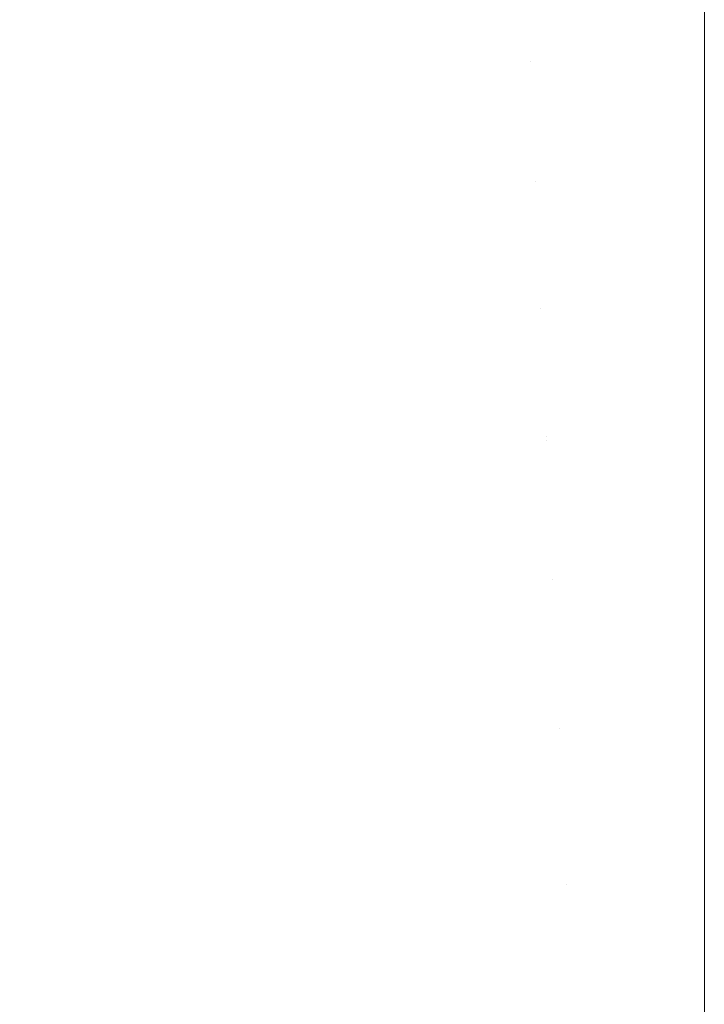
# Model space of a CAD drawing. Header units: centimetres. Extents: x -26.3 to 27.5, y 5.9 to 64.6.
# Tile 74 of 256: x -26.0005 to -25.9865, y 7.6623 to 7.6824. Entities that reach past the tile are written whole.
import ezdxf

# ---------------------------------------------------------------- set-up
doc = ezdxf.new("R2010")
doc.units = ezdxf.units.CM
doc.header["$LTSCALE"] = 2.54
doc.layers.add('Lucido design-1', color=7, linetype='Continuous')

# ---------------------------------------------------------------- blocks, each defined once
blk = doc.blocks.new('Gruppo-3-1')
at = {"color": 7, "linetype": 'Continuous', "lineweight": 9}
for points, invisible_edges in [([(-25.986537, 7.68212, -743.156811), (-25.986537, 7.684223, -743.159922), (-25.990202, 7.684143, -743.159922), (-25.990099, 7.681793, -743.156442)], 14), ([(-25.986537, 7.68212, -779.256811), (-25.986537, 7.684223, -779.259922), (-25.990202, 7.684143, -779.259922), (-25.990099, 7.681793, -779.256442)], 14), ([(-25.993654, 7.68156, -743.156442), (-25.990099, 7.681793, -743.156442), (-25.990202, 7.684143, -743.159922), (-25.993859, 7.683903, -743.159922)], 15), ([(-25.993654, 7.68156, -779.256442), (-25.990099, 7.681793, -779.256442), (-25.990202, 7.684143, -779.259922), (-25.993859, 7.683903, -779.259922)], 15), ([(-25.997196, 7.681172, -743.156442), (-25.993654, 7.68156, -743.156442), (-25.993859, 7.683903, -743.159922), (-25.997503, 7.683504, -743.159922)], 15), ([(-25.997196, 7.681172, -779.256442), (-25.993654, 7.68156, -779.256442), (-25.993859, 7.683903, -779.259922), (-25.997503, 7.683504, -779.259922)], 15), ([(-25.993831, 7.683583, -743.8689), (-25.990188, 7.683822, -743.8689), (-25.990087, 7.681514, -743.87228), (-25.99363, 7.681281, -743.87228)], 15), ([(-25.993831, 7.683583, -779.9689), (-25.990188, 7.683822, -779.9689), (-25.990087, 7.681514, -779.97228), (-25.99363, 7.681281, -779.97228)], 15), ([(-25.990087, 7.681514, -743.87228), (-25.990188, 7.683822, -743.8689), (-25.986537, 7.683902, -743.8689), (-25.986537, 7.682115, -743.871513)], 11), ([(-25.990087, 7.681514, -779.97228), (-25.990188, 7.683822, -779.9689), (-25.986537, 7.683902, -779.9689), (-25.986537, 7.682115, -779.971513)], 11), ([(-25.997461, 7.683186, -743.8689), (-25.993831, 7.683583, -743.8689), (-25.99363, 7.681281, -743.87228), (-25.997159, 7.680895, -743.87228)], 15), ([(-25.997461, 7.683186, -779.9689), (-25.993831, 7.683583, -779.9689), (-25.99363, 7.681281, -779.97228), (-25.997159, 7.680895, -779.97228)], 15), ([(-26.000717, 7.68063, -743.156442), (-25.997196, 7.681172, -743.156442), (-25.997503, 7.683504, -743.159922), (-26.001126, 7.682946, -743.159922)], 15), ([(-26.000717, 7.68063, -779.256442), (-25.997196, 7.681172, -779.256442), (-25.997503, 7.683504, -779.259922), (-26.001126, 7.682946, -779.259922)], 15), ([(-26.00107, 7.68263, -743.8689), (-25.997461, 7.683186, -743.8689), (-25.997159, 7.680895, -743.87228), (-26.000669, 7.680355, -743.87228)], 15), ([(-26.00107, 7.68263, -779.9689), (-25.997461, 7.683186, -779.9689), (-25.997159, 7.680895, -779.97228), (-26.000669, 7.680355, -779.97228)], 15), ([(-25.990099, 7.681793, -743.156442), (-25.986537, 7.681871, -743.156442), (-25.986537, 7.68212, -743.156811)], 9), ([(-25.990099, 7.681793, -779.256442), (-25.986537, 7.681871, -779.256442), (-25.986537, 7.68212, -779.256811)], 9), ([(-25.986537, 7.682115, -743.871513), (-25.986537, 7.681591, -743.87228), (-25.990087, 7.681514, -743.87228)], 10), ([(-25.986537, 7.682115, -779.971513), (-25.986537, 7.681591, -779.97228), (-25.990087, 7.681514, -779.97228)], 10), ([(-25.993437, 7.679071, -743.15306), (-25.98999, 7.679297, -743.15306), (-25.990099, 7.681793, -743.156442), (-25.993654, 7.68156, -743.156442)], 15), ([(-25.993437, 7.679071, -779.25306), (-25.98999, 7.679297, -779.25306), (-25.990099, 7.681793, -779.256442), (-25.993654, 7.68156, -779.256442)], 15), ([(-25.986537, 7.679543, -743.153291), (-25.986537, 7.681871, -743.156442), (-25.990099, 7.681793, -743.156442), (-25.98999, 7.679297, -743.15306)], 14), ([(-25.986537, 7.679543, -779.253291), (-25.986537, 7.681871, -779.256442), (-25.990099, 7.681793, -779.256442), (-25.98999, 7.679297, -779.25306)], 14), ([(-25.99687, 7.678695, -743.15306), (-25.993437, 7.679071, -743.15306), (-25.993654, 7.68156, -743.156442), (-25.997196, 7.681172, -743.156442)], 15), ([(-25.99687, 7.678695, -779.25306), (-25.993437, 7.679071, -779.25306), (-25.993654, 7.68156, -779.256442), (-25.997196, 7.681172, -779.256442)], 15), ([(-25.98998, 7.679071, -743.87556), (-25.990087, 7.681514, -743.87228), (-25.986537, 7.681591, -743.87228), (-25.986537, 7.679538, -743.875033)], 11), ([(-25.98998, 7.679071, -779.97556), (-25.990087, 7.681514, -779.97228), (-25.986537, 7.681591, -779.97228), (-25.986537, 7.679538, -779.975033)], 11), ([(-25.99363, 7.681281, -743.87228), (-25.990087, 7.681514, -743.87228), (-25.98998, 7.679071, -743.87556), (-25.993417, 7.678846, -743.87556)], 15), ([(-25.99363, 7.681281, -779.97228), (-25.990087, 7.681514, -779.97228), (-25.98998, 7.679071, -779.97556), (-25.993417, 7.678846, -779.97556)], 15), ([(-26.000283, 7.678169, -743.15306), (-25.99687, 7.678695, -743.15306), (-25.997196, 7.681172, -743.156442), (-26.000717, 7.68063, -743.156442)], 15), ([(-26.000283, 7.678169, -779.25306), (-25.99687, 7.678695, -779.25306), (-25.997196, 7.681172, -779.256442), (-26.000717, 7.68063, -779.256442)], 15), ([(-25.997159, 7.680895, -743.87228), (-25.99363, 7.681281, -743.87228), (-25.993417, 7.678846, -743.87556), (-25.99684, 7.678471, -743.87556)], 15), ([(-25.997159, 7.680895, -779.97228), (-25.99363, 7.681281, -779.97228), (-25.993417, 7.678846, -779.97556), (-25.99684, 7.678471, -779.97556)], 15), ([(-26.000669, 7.680355, -743.87228), (-25.997159, 7.680895, -743.87228), (-25.99684, 7.678471, -743.87556), (-26.000244, 7.677947, -743.87556)], 15), ([(-26.000669, 7.680355, -779.97228), (-25.997159, 7.680895, -779.97228), (-25.99684, 7.678471, -779.97556), (-26.000244, 7.677947, -779.97556)], 15), ([(-26.003671, 7.677496, -743.15306), (-26.000283, 7.678169, -743.15306), (-26.000717, 7.68063, -743.156442), (-26.004212, 7.679935, -743.156442)], 15), ([(-26.003671, 7.677496, -779.25306), (-26.000283, 7.678169, -779.25306), (-26.000717, 7.68063, -779.256442), (-26.004212, 7.679935, -779.256442)], 15), ([(-26.004151, 7.679662, -743.87228), (-26.000669, 7.680355, -743.87228), (-26.000244, 7.677947, -743.87556), (-26.003622, 7.677275, -743.87556)], 15), ([(-26.004151, 7.679662, -779.97228), (-26.000669, 7.680355, -779.97228), (-26.000244, 7.677947, -779.97556), (-26.003622, 7.677275, -779.97556)], 15), ([(-25.98999, 7.679297, -743.15306), (-25.986537, 7.679372, -743.15306), (-25.986537, 7.679543, -743.153291)], 9), ([(-25.98999, 7.679297, -779.25306), (-25.986537, 7.679372, -779.25306), (-25.986537, 7.679543, -779.253291)], 9), ([(-25.986537, 7.676814, -743.149887), (-25.986537, 7.679372, -743.15306), (-25.98999, 7.679297, -743.15306), (-25.989875, 7.676658, -743.149783)], 14), ([(-25.986537, 7.676814, -779.249887), (-25.986537, 7.679372, -779.25306), (-25.98999, 7.679297, -779.25306), (-25.989875, 7.676658, -779.249783)], 14), ([(-25.986537, 7.679538, -743.875033), (-25.986537, 7.679146, -743.87556), (-25.98998, 7.679071, -743.87556)], 10), ([(-25.986537, 7.679538, -779.975033), (-25.986537, 7.679146, -779.97556), (-25.98998, 7.679071, -779.97556)], 10), ([(-25.993206, 7.67644, -743.149783), (-25.989875, 7.676658, -743.149783), (-25.98999, 7.679297, -743.15306), (-25.993437, 7.679071, -743.15306)], 15), ([(-25.993206, 7.67644, -779.249783), (-25.989875, 7.676658, -779.249783), (-25.98999, 7.679297, -779.25306), (-25.993437, 7.679071, -779.25306)], 15), ([(-25.989868, 7.676499, -743.878734), (-25.98998, 7.679071, -743.87556), (-25.986537, 7.679146, -743.87556), (-25.986537, 7.676811, -743.878438)], 11), ([(-25.989868, 7.676499, -779.978734), (-25.98998, 7.679071, -779.97556), (-25.986537, 7.679146, -779.97556), (-25.986537, 7.676811, -779.978438)], 11), ([(-25.996525, 7.676076, -743.149783), (-25.993206, 7.67644, -743.149783), (-25.993437, 7.679071, -743.15306), (-25.99687, 7.678695, -743.15306)], 15), ([(-25.996525, 7.676076, -779.249783), (-25.993206, 7.67644, -779.249783), (-25.993437, 7.679071, -779.25306), (-25.99687, 7.678695, -779.25306)], 15), ([(-25.993417, 7.678846, -743.87556), (-25.98998, 7.679071, -743.87556), (-25.989868, 7.676499, -743.878734), (-25.993193, 7.676281, -743.878734)], 15), ([(-25.993417, 7.678846, -779.97556), (-25.98998, 7.679071, -779.97556), (-25.989868, 7.676499, -779.978734), (-25.993193, 7.676281, -779.978734)], 15), ([(-25.99684, 7.678471, -743.87556), (-25.993417, 7.678846, -743.87556), (-25.993193, 7.676281, -743.878734), (-25.996504, 7.675918, -743.878734)], 15), ([(-25.99684, 7.678471, -779.97556), (-25.993417, 7.678846, -779.97556), (-25.993193, 7.676281, -779.978734), (-25.996504, 7.675918, -779.978734)], 15), ([(-25.999825, 7.675568, -743.149783), (-25.996525, 7.676076, -743.149783), (-25.99687, 7.678695, -743.15306), (-26.000283, 7.678169, -743.15306)], 15), ([(-25.999825, 7.675568, -779.249783), (-25.996525, 7.676076, -779.249783), (-25.99687, 7.678695, -779.25306), (-26.000283, 7.678169, -779.25306)], 15), ([(-26.000244, 7.677947, -743.87556), (-25.99684, 7.678471, -743.87556), (-25.996504, 7.675918, -743.878734), (-25.999797, 7.675411, -743.878734)], 15), ([(-26.000244, 7.677947, -779.97556), (-25.99684, 7.678471, -779.97556), (-25.996504, 7.675918, -779.978734), (-25.999797, 7.675411, -779.978734)], 15), ([(-26.003099, 7.674917, -743.149783), (-25.999825, 7.675568, -743.149783), (-26.000283, 7.678169, -743.15306), (-26.003671, 7.677496, -743.15306)], 15), ([(-26.003099, 7.674917, -779.249783), (-25.999825, 7.675568, -779.249783), (-26.000283, 7.678169, -779.25306), (-26.003671, 7.677496, -779.25306)], 15), ([(-26.003622, 7.677275, -743.87556), (-26.000244, 7.677947, -743.87556), (-25.999797, 7.675411, -743.878734), (-26.003065, 7.674761, -743.878734)], 15), ([(-26.003622, 7.677275, -779.97556), (-26.000244, 7.677947, -779.97556), (-25.999797, 7.675411, -779.978734), (-26.003065, 7.674761, -779.978734)], 15), ([(-25.989875, 7.676658, -743.149783), (-25.986537, 7.676731, -743.149783), (-25.986537, 7.676814, -743.149887)], 9), ([(-25.989875, 7.676658, -779.249783), (-25.986537, 7.676731, -779.249783), (-25.986537, 7.676814, -779.249887)], 9), ([(-25.986537, 7.676811, -743.878438), (-25.986537, 7.676571, -743.878734), (-25.989868, 7.676499, -743.878734)], 10), ([(-25.986537, 7.676811, -779.978438), (-25.986537, 7.676571, -779.978734), (-25.989868, 7.676499, -779.978734)], 10), ([(-25.992964, 7.67367, -743.146617), (-25.989754, 7.673881, -743.146617), (-25.989875, 7.676658, -743.149783), (-25.993206, 7.67644, -743.149783)], 15), ([(-25.992964, 7.67367, -779.246617), (-25.989754, 7.673881, -779.246617), (-25.989875, 7.676658, -779.249783), (-25.993206, 7.67644, -779.249783)], 15), ([(-25.989754, 7.673881, -743.146617), (-25.986537, 7.673951, -743.146617), (-25.986537, 7.676731, -743.149783), (-25.989875, 7.676658, -743.149783)], 13), ([(-25.989754, 7.673881, -779.246617), (-25.986537, 7.673951, -779.246617), (-25.986537, 7.676731, -779.249783), (-25.989875, 7.676658, -779.249783)], 13), ([(-25.98975, 7.673802, -743.881797), (-25.989868, 7.676499, -743.878734), (-25.986537, 7.676571, -743.878734), (-25.986537, 7.673938, -743.881722)], 11), ([(-25.98975, 7.673802, -779.981797), (-25.989868, 7.676499, -779.978734), (-25.986537, 7.676571, -779.978734), (-25.986537, 7.673938, -779.981722)], 11), ([(-25.996162, 7.67332, -743.146617), (-25.992964, 7.67367, -743.146617), (-25.993206, 7.67644, -743.149783), (-25.996525, 7.676076, -743.149783)], 15), ([(-25.996162, 7.67332, -779.246617), (-25.992964, 7.67367, -779.246617), (-25.993206, 7.67644, -779.249783), (-25.996525, 7.676076, -779.249783)], 15), ([(-25.993193, 7.676281, -743.878734), (-25.989868, 7.676499, -743.878734), (-25.98975, 7.673802, -743.881797), (-25.992957, 7.673592, -743.881797)], 15), ([(-25.993193, 7.676281, -779.978734), (-25.989868, 7.676499, -779.978734), (-25.98975, 7.673802, -779.981797), (-25.992957, 7.673592, -779.981797)], 15), ([(-25.996504, 7.675918, -743.878734), (-25.993193, 7.676281, -743.878734), (-25.992957, 7.673592, -743.881797), (-25.996152, 7.673242, -743.881797)], 15), ([(-25.996504, 7.675918, -779.978734), (-25.993193, 7.676281, -779.978734), (-25.992957, 7.673592, -779.981797), (-25.996152, 7.673242, -779.981797)], 15), ([(-25.999342, 7.672831, -743.146617), (-25.996162, 7.67332, -743.146617), (-25.996525, 7.676076, -743.149783), (-25.999825, 7.675568, -743.149783)], 15), ([(-25.999342, 7.672831, -779.246617), (-25.996162, 7.67332, -779.246617), (-25.996525, 7.676076, -779.249783), (-25.999825, 7.675568, -779.249783)], 15), ([(-25.999797, 7.675411, -743.878734), (-25.996504, 7.675918, -743.878734), (-25.996152, 7.673242, -743.881797), (-25.999328, 7.672753, -743.881797)], 15), ([(-25.999797, 7.675411, -779.978734), (-25.996504, 7.675918, -779.978734), (-25.996152, 7.673242, -779.981797), (-25.999328, 7.672753, -779.981797)], 15), ([(-26.002497, 7.672203, -743.146617), (-25.999342, 7.672831, -743.146617), (-25.999825, 7.675568, -743.149783), (-26.003099, 7.674917, -743.149783)], 15), ([(-26.002497, 7.672203, -779.246617), (-25.999342, 7.672831, -779.246617), (-25.999825, 7.675568, -779.249783), (-26.003099, 7.674917, -779.249783)], 15), ([(-26.003065, 7.674761, -743.878734), (-25.999797, 7.675411, -743.878734), (-25.999328, 7.672753, -743.881797), (-26.00248, 7.672126, -743.881797)], 15), ([(-26.003065, 7.674761, -779.978734), (-25.999797, 7.675411, -779.978734), (-25.999328, 7.672753, -779.981797), (-26.00248, 7.672126, -779.981797)], 15), ([(-25.986537, 7.673939, -743.146605), (-25.986537, 7.673951, -743.146617), (-25.989754, 7.673881, -743.146617)], 10), ([(-25.986537, 7.673939, -779.246605), (-25.986537, 7.673951, -779.246617), (-25.989754, 7.673881, -779.246617)], 10), ([(-25.989754, 7.673881, -743.146617), (-25.989627, 7.67097, -743.143568), (-25.986537, 7.671037, -743.143568), (-25.986537, 7.673939, -743.146605)], 11), ([(-25.989754, 7.673881, -779.246617), (-25.989627, 7.67097, -779.243568), (-25.986537, 7.671037, -779.243568), (-25.986537, 7.673939, -779.246605)], 11), ([(-25.986537, 7.673938, -743.881722), (-25.986537, 7.673872, -743.881797), (-25.98975, 7.673802, -743.881797)], 10), ([(-25.986537, 7.673938, -779.981722), (-25.986537, 7.673872, -779.981797), (-25.98975, 7.673802, -779.981797)], 10), ([(-25.99271, 7.670767, -743.143568), (-25.989627, 7.67097, -743.143568), (-25.989754, 7.673881, -743.146617), (-25.992964, 7.67367, -743.146617)], 15), ([(-25.99271, 7.670767, -779.243568), (-25.989627, 7.67097, -779.243568), (-25.989754, 7.673881, -779.246617), (-25.992964, 7.67367, -779.246617)], 15), ([(-25.992957, 7.673592, -743.881797), (-25.98975, 7.673802, -743.881797), (-25.989627, 7.670985, -743.884745), (-25.992712, 7.670783, -743.884745)], 15), ([(-25.992957, 7.673592, -779.981797), (-25.98975, 7.673802, -779.981797), (-25.989627, 7.670985, -779.984745), (-25.992712, 7.670783, -779.984745)], 15), ([(-25.98975, 7.673802, -743.881797), (-25.986537, 7.673872, -743.881797), (-25.986537, 7.671052, -743.884745), (-25.989627, 7.670985, -743.884745)], 13), ([(-25.98975, 7.673802, -779.981797), (-25.986537, 7.673872, -779.981797), (-25.986537, 7.671052, -779.984745), (-25.989627, 7.670985, -779.984745)], 13), ([(-25.995782, 7.670431, -743.143568), (-25.99271, 7.670767, -743.143568), (-25.992964, 7.67367, -743.146617), (-25.996162, 7.67332, -743.146617)], 15), ([(-25.995782, 7.670431, -779.243568), (-25.99271, 7.670767, -779.243568), (-25.992964, 7.67367, -779.246617), (-25.996162, 7.67332, -779.246617)], 15), ([(-25.996152, 7.673242, -743.881797), (-25.992957, 7.673592, -743.881797), (-25.992712, 7.670783, -743.884745), (-25.995784, 7.670446, -743.884745)], 15), ([(-25.996152, 7.673242, -779.981797), (-25.992957, 7.673592, -779.981797), (-25.992712, 7.670783, -779.984745), (-25.995784, 7.670446, -779.984745)], 15), ([(-25.998836, 7.669961, -743.143568), (-25.995782, 7.670431, -743.143568), (-25.996162, 7.67332, -743.146617), (-25.999342, 7.672831, -743.146617)], 15), ([(-25.998836, 7.669961, -779.243568), (-25.995782, 7.670431, -779.243568), (-25.996162, 7.67332, -779.246617), (-25.999342, 7.672831, -779.246617)], 15), ([(-25.999328, 7.672753, -743.881797), (-25.996152, 7.673242, -743.881797), (-25.995784, 7.670446, -743.884745), (-25.998839, 7.669976, -743.884745)], 15), ([(-25.999328, 7.672753, -779.981797), (-25.996152, 7.673242, -779.981797), (-25.995784, 7.670446, -779.984745), (-25.998839, 7.669976, -779.984745)], 15), ([(-26.001867, 7.669358, -743.143568), (-25.998836, 7.669961, -743.143568), (-25.999342, 7.672831, -743.146617), (-26.002497, 7.672203, -743.146617)], 15), ([(-26.001867, 7.669358, -779.243568), (-25.998836, 7.669961, -779.243568), (-25.999342, 7.672831, -779.246617), (-26.002497, 7.672203, -779.246617)], 15), ([(-26.00248, 7.672126, -743.881797), (-25.999328, 7.672753, -743.881797), (-25.998839, 7.669976, -743.884745), (-26.00187, 7.669373, -743.884745)], 15), ([(-26.00248, 7.672126, -779.981797), (-25.999328, 7.672753, -779.981797), (-25.998839, 7.669976, -779.984745), (-26.00187, 7.669373, -779.984745)], 15), ([(-25.992712, 7.670783, -743.884745), (-25.989627, 7.670985, -743.884745), (-25.989499, 7.668053, -743.887573), (-25.992456, 7.667859, -743.887573)], 15), ([(-25.992712, 7.670783, -779.984745), (-25.989627, 7.670985, -779.984745), (-25.989499, 7.668053, -779.987573), (-25.992456, 7.667859, -779.987573)], 15), ([(-25.992445, 7.667736, -743.140641), (-25.989494, 7.667929, -743.140641), (-25.989627, 7.67097, -743.143568), (-25.99271, 7.670767, -743.143568)], 15), ([(-25.992445, 7.667736, -779.240641), (-25.989494, 7.667929, -779.240641), (-25.989627, 7.67097, -779.243568), (-25.99271, 7.670767, -779.243568)], 15), ([(-25.989627, 7.670985, -743.884745), (-25.986537, 7.671052, -743.884745), (-25.986537, 7.67092, -743.884872)], 9), ([(-25.989627, 7.670985, -779.984745), (-25.986537, 7.671052, -779.984745), (-25.986537, 7.67092, -779.984872)], 9), ([(-25.986537, 7.67092, -743.143456), (-25.986537, 7.671037, -743.143568), (-25.989627, 7.67097, -743.143568)], 10), ([(-25.986537, 7.67092, -779.243456), (-25.986537, 7.671037, -779.243568), (-25.989627, 7.67097, -779.243568)], 10), ([(-25.986537, 7.67092, -743.884872), (-25.986537, 7.668117, -743.887573), (-25.989499, 7.668053, -743.887573), (-25.989627, 7.670985, -743.884745)], 14), ([(-25.986537, 7.67092, -779.984872), (-25.986537, 7.668117, -779.987573), (-25.989499, 7.668053, -779.987573), (-25.989627, 7.670985, -779.984745)], 14), ([(-25.989627, 7.67097, -743.143568), (-25.989494, 7.667929, -743.140641), (-25.986537, 7.667994, -743.140641), (-25.986537, 7.67092, -743.143456)], 11), ([(-25.989627, 7.67097, -779.243568), (-25.989494, 7.667929, -779.240641), (-25.986537, 7.667994, -779.240641), (-25.986537, 7.67092, -779.243456)], 11), ([(-25.995784, 7.670446, -743.884745), (-25.992712, 7.670783, -743.884745), (-25.992456, 7.667859, -743.887573), (-25.995401, 7.667536, -743.887573)], 15), ([(-25.995784, 7.670446, -779.984745), (-25.992712, 7.670783, -779.984745), (-25.992456, 7.667859, -779.987573), (-25.995401, 7.667536, -779.987573)], 15), ([(-25.995385, 7.667414, -743.140641), (-25.992445, 7.667736, -743.140641), (-25.99271, 7.670767, -743.143568), (-25.995782, 7.670431, -743.143568)], 15), ([(-25.995385, 7.667414, -779.240641), (-25.992445, 7.667736, -779.240641), (-25.99271, 7.670767, -779.243568), (-25.995782, 7.670431, -779.243568)], 15), ([(-25.998839, 7.669976, -743.884745), (-25.995784, 7.670446, -743.884745), (-25.995401, 7.667536, -743.887573), (-25.998329, 7.667086, -743.887573)], 15), ([(-25.998839, 7.669976, -779.984745), (-25.995784, 7.670446, -779.984745), (-25.995401, 7.667536, -779.987573), (-25.998329, 7.667086, -779.987573)], 15), ([(-25.998308, 7.666964, -743.140641), (-25.995385, 7.667414, -743.140641), (-25.995782, 7.670431, -743.143568), (-25.998836, 7.669961, -743.143568)], 15), ([(-25.998308, 7.666964, -779.240641), (-25.995385, 7.667414, -779.240641), (-25.995782, 7.670431, -779.243568), (-25.998836, 7.669961, -779.243568)], 15), ([(-26.00187, 7.669373, -743.884745), (-25.998839, 7.669976, -743.884745), (-25.998329, 7.667086, -743.887573), (-26.001235, 7.666508, -743.887573)], 15), ([(-26.00187, 7.669373, -779.984745), (-25.998839, 7.669976, -779.984745), (-25.998329, 7.667086, -779.987573), (-26.001235, 7.666508, -779.987573)], 15), ([(-26.001208, 7.666387, -743.140641), (-25.998308, 7.666964, -743.140641), (-25.998836, 7.669961, -743.143568), (-26.001867, 7.669358, -743.143568)], 15), ([(-26.001208, 7.666387, -779.240641), (-25.998308, 7.666964, -779.240641), (-25.998836, 7.669961, -779.243568), (-26.001867, 7.669358, -779.243568)], 15), ([(-25.989499, 7.668053, -743.887573), (-25.986537, 7.668117, -743.887573), (-25.986537, 7.667765, -743.887885)], 9), ([(-25.989499, 7.668053, -779.987573), (-25.986537, 7.668117, -779.987573), (-25.986537, 7.667765, -779.987885)], 9), ([(-25.992456, 7.667859, -743.887573), (-25.989499, 7.668053, -743.887573), (-25.989367, 7.665011, -743.890276), (-25.99219, 7.664826, -743.890276)], 15), ([(-25.992456, 7.667859, -779.987573), (-25.989499, 7.668053, -779.987573), (-25.989367, 7.665011, -779.990276), (-25.99219, 7.664826, -779.990276)], 15), ([(-25.992169, 7.66458, -743.137842), (-25.989356, 7.664765, -743.137842), (-25.989494, 7.667929, -743.140641), (-25.992445, 7.667736, -743.140641)], 15), ([(-25.992169, 7.66458, -779.237842), (-25.989356, 7.664765, -779.237842), (-25.989494, 7.667929, -779.240641), (-25.992445, 7.667736, -779.240641)], 15), ([(-25.986537, 7.667765, -743.887885), (-25.986537, 7.665073, -743.890276), (-25.989367, 7.665011, -743.890276), (-25.989499, 7.668053, -743.887573)], 14), ([(-25.986537, 7.667765, -779.987885), (-25.986537, 7.665073, -779.990276), (-25.989367, 7.665011, -779.990276), (-25.989499, 7.668053, -779.987573)], 14), ([(-25.986537, 7.667767, -743.140441), (-25.986537, 7.667994, -743.140641), (-25.989494, 7.667929, -743.140641)], 10), ([(-25.986537, 7.667767, -779.240441), (-25.986537, 7.667994, -779.240641), (-25.989494, 7.667929, -779.240641)], 10), ([(-25.989494, 7.667929, -743.140641), (-25.989356, 7.664765, -743.137842), (-25.986537, 7.664826, -743.137842), (-25.986537, 7.667767, -743.140441)], 11), ([(-25.989494, 7.667929, -779.240641), (-25.989356, 7.664765, -779.237842), (-25.986537, 7.664826, -779.237842), (-25.986537, 7.667767, -779.240441)], 11), ([(-25.995401, 7.667536, -743.887573), (-25.992456, 7.667859, -743.887573), (-25.99219, 7.664826, -743.890276), (-25.995003, 7.664518, -743.890276)], 15), ([(-25.995401, 7.667536, -779.987573), (-25.992456, 7.667859, -779.987573), (-25.99219, 7.664826, -779.990276), (-25.995003, 7.664518, -779.990276)], 15), ([(-25.994971, 7.664274, -743.137842), (-25.992169, 7.66458, -743.137842), (-25.992445, 7.667736, -743.140641), (-25.995385, 7.667414, -743.140641)], 15), ([(-25.994971, 7.664274, -779.237842), (-25.992169, 7.66458, -779.237842), (-25.992445, 7.667736, -779.240641), (-25.995385, 7.667414, -779.240641)], 15), ([(-25.998329, 7.667086, -743.887573), (-25.995401, 7.667536, -743.887573), (-25.995003, 7.664518, -743.890276), (-25.9978, 7.664088, -743.890276)], 15), ([(-25.998329, 7.667086, -779.987573), (-25.995401, 7.667536, -779.987573), (-25.995003, 7.664518, -779.990276), (-25.9978, 7.664088, -779.990276)], 15), ([(-25.997758, 7.663845, -743.137842), (-25.994971, 7.664274, -743.137842), (-25.995385, 7.667414, -743.140641), (-25.998308, 7.666964, -743.140641)], 15), ([(-25.997758, 7.663845, -779.237842), (-25.994971, 7.664274, -779.237842), (-25.995385, 7.667414, -779.240641), (-25.998308, 7.666964, -779.240641)], 15), ([(-26.001235, 7.666508, -743.887573), (-25.998329, 7.667086, -743.887573), (-25.9978, 7.664088, -743.890276), (-26.000576, 7.663535, -743.890276)], 15), ([(-26.001235, 7.666508, -779.987573), (-25.998329, 7.667086, -779.987573), (-25.9978, 7.664088, -779.990276), (-26.000576, 7.663535, -779.990276)], 15), ([(-26.000522, 7.663295, -743.137842), (-25.997758, 7.663845, -743.137842), (-25.998308, 7.666964, -743.140641), (-26.001208, 7.666387, -743.140641)], 15), ([(-26.000522, 7.663295, -779.237842), (-25.997758, 7.663845, -779.237842), (-25.998308, 7.666964, -779.240641), (-26.001208, 7.666387, -779.240641)], 15), ([(-25.99219, 7.664826, -743.890276), (-25.989367, 7.665011, -743.890276), (-25.989229, 7.661865, -743.892851), (-25.991916, 7.661689, -743.892851)], 15), ([(-25.99219, 7.664826, -779.990276), (-25.989367, 7.665011, -779.990276), (-25.989229, 7.661865, -779.992851), (-25.991916, 7.661689, -779.992851)], 15), ([(-25.989367, 7.665011, -743.890276), (-25.986537, 7.665073, -743.890276), (-25.986537, 7.664483, -743.890759)], 9), ([(-25.989367, 7.665011, -779.990276), (-25.986537, 7.665073, -779.990276), (-25.986537, 7.664483, -779.990759)], 9), ([(-25.986537, 7.664483, -743.890759), (-25.986537, 7.661924, -743.892851), (-25.989229, 7.661865, -743.892851), (-25.989367, 7.665011, -743.890276)], 14), ([(-25.986537, 7.664483, -779.990759), (-25.986537, 7.661924, -779.992851), (-25.989229, 7.661865, -779.992851), (-25.989367, 7.665011, -779.990276)], 14), ([(-25.995003, 7.664518, -743.890276), (-25.99219, 7.664826, -743.890276), (-25.991916, 7.661689, -743.892851), (-25.994592, 7.661396, -743.892851)], 15), ([(-25.995003, 7.664518, -779.990276), (-25.99219, 7.664826, -779.990276), (-25.991916, 7.661689, -779.992851), (-25.994592, 7.661396, -779.992851)], 15), ([(-25.991884, 7.661324, -743.135191), (-25.989213, 7.661499, -743.135191), (-25.989356, 7.664765, -743.137842), (-25.992169, 7.66458, -743.137842)], 15), ([(-25.991884, 7.661324, -779.235191), (-25.989213, 7.661499, -779.235191), (-25.989356, 7.664765, -779.237842), (-25.992169, 7.66458, -779.237842)], 15), ([(-25.986537, 7.664486, -743.137566), (-25.986537, 7.664826, -743.137842), (-25.989356, 7.664765, -743.137842)], 10), ([(-25.986537, 7.664486, -779.237566), (-25.986537, 7.664826, -779.237842), (-25.989356, 7.664765, -779.237842)], 10), ([(-25.989356, 7.664765, -743.137842), (-25.989213, 7.661499, -743.135191), (-25.986537, 7.661557, -743.135191), (-25.986537, 7.664486, -743.137566)], 11), ([(-25.989356, 7.664765, -779.237842), (-25.989213, 7.661499, -779.235191), (-25.986537, 7.661557, -779.235191), (-25.986537, 7.664486, -779.237566)], 11), ([(-25.9978, 7.664088, -743.890276), (-25.995003, 7.664518, -743.890276), (-25.994592, 7.661396, -743.892851), (-25.997254, 7.660986, -743.892851)], 15), ([(-25.9978, 7.664088, -779.990276), (-25.995003, 7.664518, -779.990276), (-25.994592, 7.661396, -779.992851), (-25.997254, 7.660986, -779.992851)], 15), ([(-25.994545, 7.661032, -743.135191), (-25.991884, 7.661324, -743.135191), (-25.992169, 7.66458, -743.137842), (-25.994971, 7.664274, -743.137842)], 15), ([(-25.994545, 7.661032, -779.235191), (-25.991884, 7.661324, -779.235191), (-25.992169, 7.66458, -779.237842), (-25.994971, 7.664274, -779.237842)], 15), ([(-25.99719, 7.660625, -743.135191), (-25.994545, 7.661032, -743.135191), (-25.994971, 7.664274, -743.137842), (-25.997758, 7.663845, -743.137842)], 15), ([(-25.99719, 7.660625, -779.235191), (-25.994545, 7.661032, -779.235191), (-25.994971, 7.664274, -779.237842), (-25.997758, 7.663845, -779.237842)], 15), ([(-26.000576, 7.663535, -743.890276), (-25.9978, 7.664088, -743.890276), (-25.997254, 7.660986, -743.892851), (-25.999894, 7.660461, -743.892851)], 15), ([(-26.000576, 7.663535, -779.990276), (-25.9978, 7.664088, -779.990276), (-25.997254, 7.660986, -779.992851), (-25.999894, 7.660461, -779.992851)], 15), ([(-25.999815, 7.660103, -743.135191), (-25.99719, 7.660625, -743.135191), (-25.997758, 7.663845, -743.137842), (-26.000522, 7.663295, -743.137842)], 15), ([(-25.999815, 7.660103, -779.235191), (-25.99719, 7.660625, -779.235191), (-25.997758, 7.663845, -779.237842), (-26.000522, 7.663295, -779.237842)], 15), ([(-26.003325, 7.662863, -743.890276), (-26.000576, 7.663535, -743.890276), (-25.999894, 7.660461, -743.892851), (-26.00251, 7.659821, -743.892851)], 15), ([(-26.003325, 7.662863, -779.990276), (-26.000576, 7.663535, -779.990276), (-25.999894, 7.660461, -779.992851), (-26.00251, 7.659821, -779.992851)], 15), ([(-26.002415, 7.659467, -743.135191), (-25.999815, 7.660103, -743.135191), (-26.000522, 7.663295, -743.137842), (-26.003261, 7.662625, -743.137842)], 15), ([(-26.002415, 7.659467, -779.235191), (-25.999815, 7.660103, -779.235191), (-26.000522, 7.663295, -779.237842), (-26.003261, 7.662625, -779.237842)], 15)]:
    blk.add_3dface(points, dxfattribs=dict(at, invisible_edges=invisible_edges))
blk = doc.blocks.new('Gruppo-4-1')
at = {"color": 7}
blk.add_blockref('Gruppo-3-1', (0, 0), dxfattribs=at)

msp = doc.modelspace()

# ---------------------------------------------------------------- block references
at = {"layer": 'Lucido design-1', "color": 7}
msp.add_blockref('Gruppo-4-1', (0, 0), dxfattribs=at)

doc.saveas('drawing.dxf')
